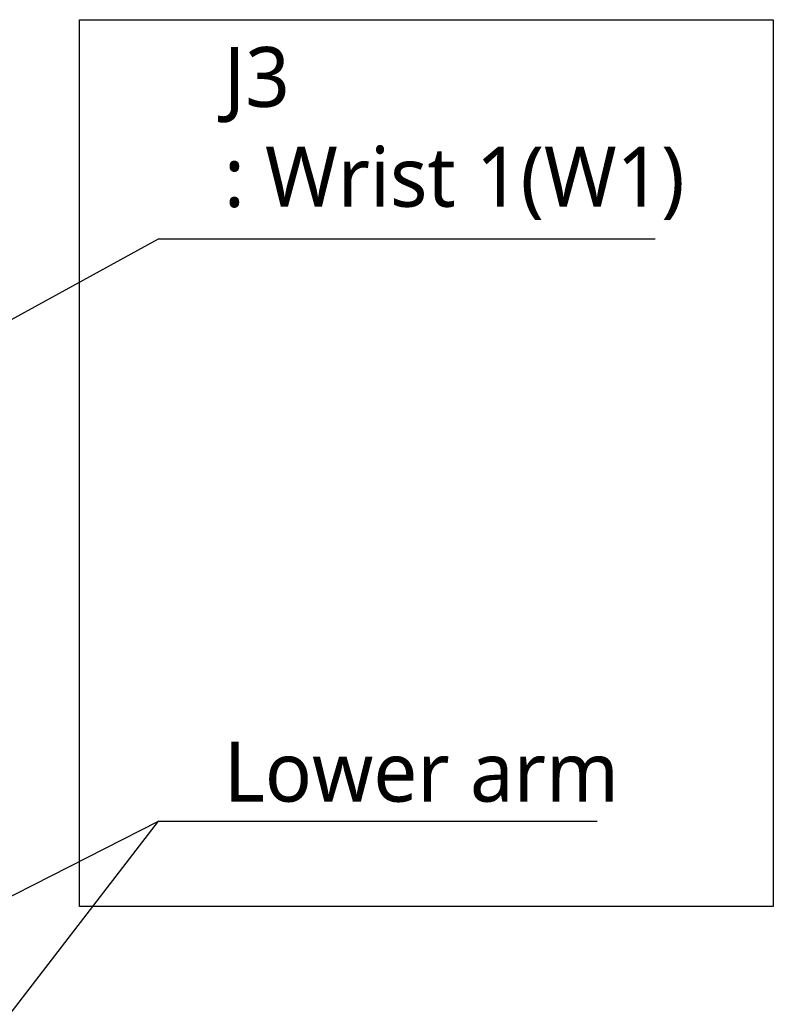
# Model space of a CAD drawing. Header units: millimetres. Extents: x 0 to 4378, y 0 to 2376.
# Tile 170 of 229: x 1936 to 2137, y 1593 to 1856. Entities that reach past the tile are written whole.
import ezdxf

# ---------------------------------------------------------------- set-up
doc = ezdxf.new("R2010")
doc.units = ezdxf.units.MM
doc.header["$LTSCALE"] = 0.2
doc.layers.add('05_Section Line', color=3, linetype='Continuous')
doc.styles.add('Rainbow-5.0 Style', font='malgunsl.ttf')
doc.dimstyles.new('Rainbow-5.0 Style', dxfattribs={"dimtxt": 4, "dimasz": 2.5, "dimexe": 1, "dimexo": 1, "dimgap": 1, "dimtad": 1, "dimdsep": 46, "dimtxsty": 'Rainbow-5.0 Style', "dimcen": 0, "dimclrd": 251, "dimclre": 251, "dimclrt": 7, "dimazin": 3, "dimtp": 0.1, "dimtm": 0.1, "dimtfac": 0.61, "dimtmove": 0, "dimatfit": 3, "dimfxl": 1, "dimlwd": -1, "dimlwe": -1, "dimarcsym": 1})

msp = doc.modelspace()

# ---------------------------------------------------------------- linework, layer by layer
at = {"layer": '05_Section Line'}
msp.add_lwpolyline([(1951.722, 1855.714), (2136.939, 1855.714), (2136.939, 1618.875), (1951.722, 1618.875)], close=True, dxfattribs=at)

# ---------------------------------------------------------------- texts
at = {"color": 7, "char_height": 16, "attachment_point": 7, "style": 'Rainbow-5.0 Style'}
for s, insert in [('J3\\P: Wrist 1(W1)', (1990.245, 1802.22)), ('Lower arm', (1990.245, 1646.648))]:
    msp.add_mtext(s, dxfattribs=dict(at, insert=insert))

# ---------------------------------------------------------------- leaders
at = {"annotation_type": 0, "has_hookline": 1, "hookline_direction": 0}
for points, text_width in [([(1685.773, 1639.534), (1972.745, 1797.22), (1985.245, 1797.22)], 115.187), ([(1685.773, 1495.4), (1972.745, 1641.648), (1985.245, 1641.648)], 99.666)]:
    msp.add_leader(points, dimstyle='Rainbow-5.0 Style', override={"dimscale": 5, "dimgap": 1, "dimtad": 1}, dxfattribs=dict(at, text_width=text_width))
msp.add_leader([(1685.773, 1269.384), (1972.745, 1641.648)], dimstyle='Rainbow-5.0 Style', override={"dimscale": 5, "dimgap": 1, "dimtad": 1})

doc.saveas('drawing.dxf')
